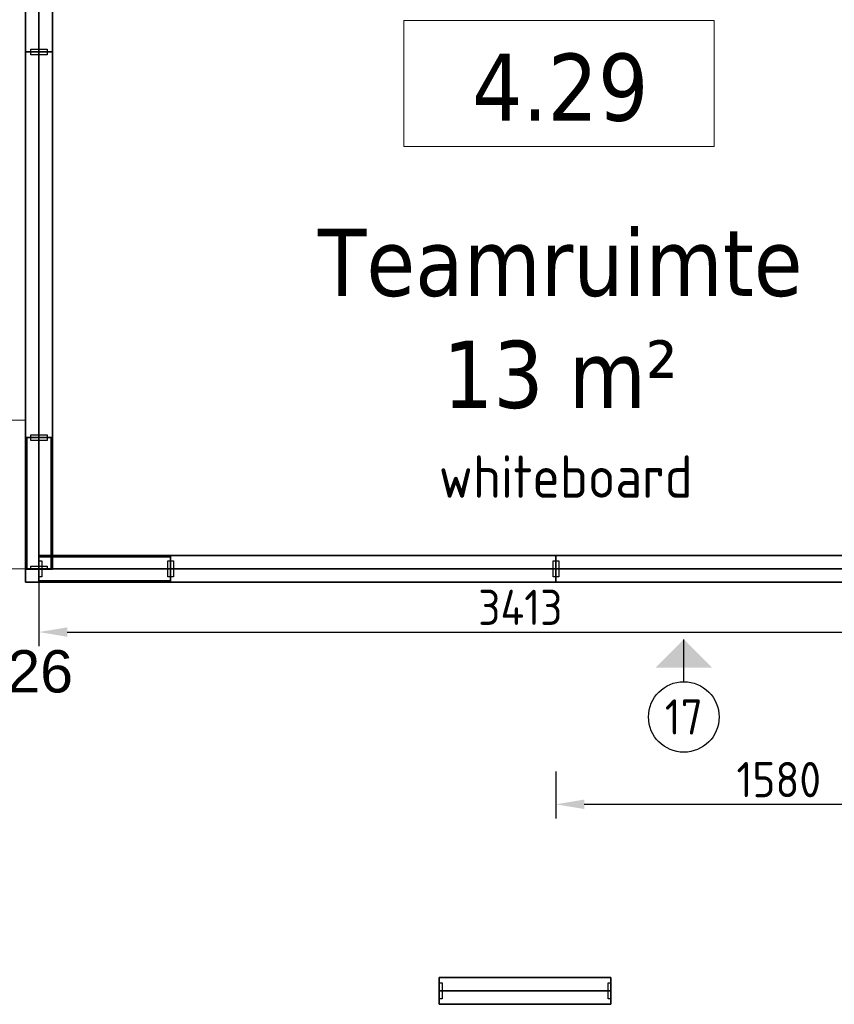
# Model space of a CAD drawing. Extents: x 2744 to 57639, y 3641 to 38820.
# Tile 41 of 179: x 22782 to 25670, y 23285 to 26775. Entities that reach past the tile are written whole.
import ezdxf
from ezdxf.enums import TextEntityAlignment as Align

# ---------------------------------------------------------------- set-up
doc = ezdxf.new("R2010")
doc.units = 0
doc.header["$LTSCALE"] = 50
doc.header["$PDSIZE"] = -5
doc.linetypes.add('HIDDEN2', pattern=[4.7625, 3.175, -1.5875])
doc.linetypes.add('stramien', pattern=[22.225, 12.7, -3.175, 3.175, -3.175])
doc.layers.get('0').update_dxf_attribs({"linetype": 'CONTINUOUS'})
doc.layers.get('DEFPOINTS').update_dxf_attribs({"linetype": 'CONTINUOUS'})
for name, color, linetype, lineweight in [('A-AREA-IDEN', 8, 'CONTINUOUS', 18), ('A-FLOR-OTLN', 8, 'CONTINUOUS', 18), ('S-GRID', 8, 'CONTINUOUS', 18)]:
    doc.layers.add(name, color=color, linetype=linetype, lineweight=lineweight)
for name, color, linetype in [('AS-A38--_F----5', 2, 'CONTINUOUS'), ('AS-A38--_F---4-', 9, 'CONTINUOUS'), ('AS-A38-L_F----5', 7, 'CONTINUOUS'), ('AS-I38-M_F----5_Hoekaansluitingen', 7, 'CONTINUOUS'), ('AS-I38-M_F----5_Wandmodulen', 7, 'CONTINUOUS'), ('AS-L38--', 7, 'CONTINUOUS'), ('AS-L38--_F----5', 7, 'CONTINUOUS'), ('AS-L38--_F---4-', 7, 'CONTINUOUS'), ('AS-L38--_F-23--', 3, 'CONTINUOUS'), ('AS-L38--_F1-----', 2, 'CONTINUOUS'), ('AS-L38--_F123--', 7, 'CONTINUOUS'), ('AS-L38GL_F---4-', 2, 'CONTINUOUS'), ('AS-L38GL_F123--', 3, 'CONTINUOUS'), ('AS-M38--_F123--_Wandlengte', 1, 'CONTINUOUS'), ('AS-T38--_F----5', 7, 'CONTINUOUS'), ('AS-T38--_F-23--', 7, 'CONTINUOUS'), ('IWTEKST', 2, 'CONTINUOUS')]:
    doc.layers.add(name, color=color, linetype=linetype)
doc.layers.add('AS-I38-1_F----5', color=2, linetype='CONTINUOUS', plot=False)
doc.layers.add('IWHULPLIJN', color=40, linetype='CONTINUOUS', plot=False)
doc.styles.get("Standard").update_dxf_attribs({"font": 'isocp.shx'})
doc.styles.add('Tahoma_1', font='TAHOMA.TTF', dxfattribs={"height": 238.040123})
doc.dimstyles.new('CWall_F2_Wandlengte', dxfattribs={"dimscale": 50, "dimtxt": 2.5, "dimasz": 2, "dimexe": 1, "dimexo": 1, "dimgap": 0.5, "dimtad": 1, "dimdec": 0, "dimdsep": 46, "dimtxsty": 'Standard', "dimcen": 2.5, "dimclrt": 2, "dimadec": 0, "dimazin": 0, "dimtfac": 1, "dimtdec": 0, "dimtix": 1, "dimtmove": 2, "dimatfit": 0, "dimfxl": 0, "dimtolj": 1, "dimtzin": 0, "dimarcsym": 0})
pattern_1 = [(60, (160, 2090), (-43300, 25000), [300, -50000]), (60, (230, 2164), (-43300, 25000), [100, -50000]), (60, (187, 2190), (-43300, 25000), [100, -50000]), (150, (320, 2170), (-25000, -43300), [200, -50000])]
pattern_2 = [(0, (233.25, 1360), (29.766, 59.531), [0, -59.531])]
pattern_3 = [(60, (160, 1230), (-43300, 25000), [300, -50000]), (60, (230, 1304), (-43300, 25000), [100, -50000]), (60, (187, 1330), (-43300, 25000), [100, -50000]), (150, (320, 1310), (-25000, -43300), [200, -50000])]
pattern_4 = [(60, (160, 370), (-43300, 25000), [300, -50000]), (60, (230, 444), (-43300, 25000), [100, -50000]), (60, (187, 470), (-43300, 25000), [100, -50000]), (150, (320, 450), (-25000, -43300), [200, -50000])]
pattern_5 = [(0, (683.5, 1360), (31.75, 31.75), [15.875, -47.625]), (90, (691.438, 1352.062), (-31.75, 31.75), [15.875, -47.625])]

# ---------------------------------------------------------------- blocks, each defined once
blk = doc.blocks.new('00_KU ruimtetag groot - 00_KU ruimtetag groot-3653893-Plotview 4e Verdieping - schaal 1 op 100')
at = {"layer": 'A-AREA-IDEN'}
for p, q in [((5.5, 2.164), (-5.5, 2.164)), ((-5.5, 2.164), (-5.5, -2.302)), ((5.5, -2.302), (5.5, 2.164)), ((-5.5, -2.302), (5.5, -2.302))]:
    blk.add_line(p, q, dxfattribs=at)
blk = doc.blocks.new('Onderlegger 4e verdieping')
at = {"layer": 'A-FLOR-OTLN'}
blk.add_line((21226.6, 25355.2), (22802.3, 25355.2), dxfattribs=at)
at = {"layer": 'S-GRID', "linetype": 'stramien'}
blk.add_line((2743.8, 24828.2), (56270.4, 24828.2), dxfattribs=at)
at = {"layer": 'A-AREA-IDEN', "xscale": 99.99999999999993, "yscale": 99.99999999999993, "zscale": 99.99999999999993}
blk.add_blockref('00_KU ruimtetag groot - 00_KU ruimtetag groot-3653893-Plotview 4e Verdieping - schaal 1 op 100', (24694.2, 26555.5), dxfattribs=at)
at = {"layer": 'A-AREA-IDEN', "char_height": 238.04, "attachment_point": 2, "line_spacing_factor": 1.000232, "style": 'Tahoma_1'}
for s, insert, width in [('4.29', (24698.8, 26654.8), 768), ('Teamruimte\\P13 m²', (24698.8, 26033.7), 2094)]:
    blk.add_mtext(s, dxfattribs=dict(at, insert=insert, width=width))
blk = doc.blocks.new('QHK-13--_CTA01')
at = {"layer": 'AS-L38--_F----5', "linetype": 'HIDDEN2'}
blk.add_line((0, 0), (0, 0, 2700), dxfattribs=at)
at = {"layer": 'AS-L38--_F---4-'}
blk.add_line((-47.5, 47.5), (-47.5, 47.5, 2700), dxfattribs=at)
for points, invisible_edges in [([(0, 47.5, 2700), (0, -47.5, 2700), (47.5, -47.5, 2700), (-47.5, 47.5, 2700)], 4), ([(47.5, -47.5, 2700), (-47.5, 47.5, 2700), (-47.5, 0, 2700), (47.5, 0, 2700)], 1), ([(47.5, 0), (47.5, 0, 60), (47.5, -47.5, 60), (47.5, -47.5)], 1), ([(47.5, 0, 2660), (47.5, 0, 2700), (47.5, -47.5, 2700), (47.5, -47.5, 2660)], 1), ([(47.5, -47.5), (47.5, -47.5, 60), (0, -47.5, 60), (0, -47.5)], 4), ([(47.5, -47.5, 2660), (47.5, -47.5, 2700), (0, -47.5, 2700), (0, -47.5, 2660)], 4)]:
    blk.add_3dface(points, dxfattribs=dict(at, invisible_edges=invisible_edges))
for points in [[(47.5, 0, 60), (47.5, 0, 2660), (47.5, -47.5, 2660), (47.5, -47.5, 60)], [(47.5, -47.5, 60), (47.5, -47.5, 2660), (0, -47.5, 2660), (0, -47.5, 60)]]:
    blk.add_3dface(points, dxfattribs=at)
at = {"layer": 'AS-L38--_F123--'}
blk.add_lwpolyline([(0, -47.5), (47.5, -47.5), (47.5, 0)], dxfattribs=at)
at = {"layer": 'DEFPOINTS'}
blk.add_point((0, 0, 2700), dxfattribs=at)
at = {"layer": 'AS-I38-M_F----5_Hoekaansluitingen', "extrusion": (1, -6.12303e-17, 0)}
blk.add_text('D126', height=125, rotation=90, dxfattribs=at).set_placement((0, 2750), align=Align.MIDDLE_LEFT)
at = {"layer": 'AS-I38-M_F----5_Hoekaansluitingen', "extrusion": (0, -1, 0)}
blk.add_text('D126', height=125, rotation=90, dxfattribs=at).set_placement((0, 2750), align=Align.MIDDLE_LEFT)
blk = doc.blocks.new('WandNr2-_CTA01')
at = {"layer": 'AS-T38--_F-23--', "color": 0, "linetype": 'ByBlock'}
blk.add_line((0, -5), (0, -2), dxfattribs=at)
blk.add_circle((0, -7.5), 2.5, dxfattribs=at)
blk.add_solid([(0, -2), (2, -4), (-2, -4)], dxfattribs=at)
blk.add_attdef('WANDNR', text='', height=2.5, dxfattribs=at).set_placement((0, -7.5), align=Align.MIDDLE)
blk = doc.blocks.new('WandNr5o_CTA01')
at = {"layer": 'AS-T38--_F----5', "color": 0, "linetype": 'ByBlock'}
blk.add_circle((0, -18), 2.5, dxfattribs=at)
blk.add_attdef('WANDNR', text='', height=2.5, dxfattribs=at).set_placement((0, -18), align=Align.MIDDLE)
blk = doc.blocks.new('BvnAans-_CTA01')
at = {"layer": 'AS-L38--_F----5', "color": 0, "invisible_edges": 10}
blk.add_3dface([(0, 0), (1, 0), (1, 0, 1), (0, 0, 1)], dxfattribs=at)
at = {"layer": 'AS-L38--_F---4-', "invisible_edges": 10}
for points in [[(0, 0.5), (1, 0.5), (1, 0.5, 1), (0, 0.5, 1)], [(0, -0.5), (1, -0.5), (1, -0.5, 1), (0, -0.5, 1)]]:
    blk.add_3dface(points, dxfattribs=at)
at = {"layer": 'AS-L38--_F---4-'}
blk.add_3dface([(0, -0.5, 1), (0, 0.5, 1), (1, 0.5, 1), (1, -0.5, 1)], dxfattribs=at)
blk = doc.blocks.new('OndrAans_CTA01')
at = {"layer": 'AS-L38--_F----5', "color": 0, "invisible_edges": 10}
blk.add_3dface([(0, 0), (1, 0), (1, 0, 1), (0, 0, 1)], dxfattribs=at)
at = {"layer": 'AS-L38--_F---4-', "invisible_edges": 10}
for points in [[(0, 0.5), (1, 0.5), (1, 0.5, 1), (0, 0.5, 1)], [(0, -0.5), (1, -0.5), (1, -0.5, 1), (0, -0.5, 1)]]:
    blk.add_3dface(points, dxfattribs=at)
at = {"layer": 'AS-L38--_F123--', "color": 0}
blk.add_3dface([(0, -0.5), (1, -0.5), (1, 0.5), (0, 0.5)], dxfattribs=at)
blk = doc.blocks.new('Q0WDSTL-_CTA01')
at = {"layer": 'AS-L38--_F-23--'}
for p, q in [((0, 0.3), (0, 0.5)), ((0, -0.3), (0, -0.5))]:
    blk.add_line(p, q, dxfattribs=at)
at = {"layer": 'AS-L38--_F-23--', "color": 1}
blk.add_lwpolyline([(0, 0.3), (1, 0.3), (1, -0.3), (0, -0.3)], dxfattribs=at)
at = {"layer": 'AS-L38--_F1-----'}
blk.add_lwpolyline([(0, 0.5), (0, -0.5)], dxfattribs=at)
blk = doc.blocks.new('D1------_CTA01')
at = {"layer": 'AS-L38--_F----5', "color": 0}
blk.add_3dface([(0, 0), (1, 0), (1, 0, 1), (0, 0, 1)], dxfattribs=at)
at = {"layer": 'AS-L38--_F---4-'}
for points in [[(0, 0.5), (1, 0.5), (1, 0.5, 1), (0, 0.5, 1)], [(0, -0.5), (1, -0.5), (1, -0.5, 1), (0, -0.5, 1)]]:
    blk.add_3dface(points, dxfattribs=at)
blk = doc.blocks.new('QWND18--_CTA01')
at = {"layer": 'AS-A38--_F----5', "extrusion": (0, -1, 0)}
h = blk.add_hatch(dxfattribs=at)
h.set_pattern_fill('BRASS', color=256, scale=50, style=0)
h.set_pattern_definition([(0, (1024.88, 1150), (0, 317.5), []), (0, (1024.88, 1308.75), (0, 317.5), [158.75, -79.375])])
h.paths.add_polyline_path([(0, 940), (1366.5, 940), (1366.5, 1780)])
h = blk.add_hatch(dxfattribs=at)
h.set_pattern_fill('CROSS', color=256, scale=5, style=0)
h.set_pattern_definition([(0, (341.625, 1570), (31.75, 31.75), [15.875, -47.625]), (90, (349.562, 1562.062), (-31.75, 31.75), [15.875, -47.625])])
h.paths.add_polyline_path([(0, 940), (1366.5, 1780), (0, 1780)])
at = {"layer": 'AS-A38--_F---4-', "extrusion": (0, -1, 0)}
h = blk.add_hatch(dxfattribs=at)
h.set_pattern_fill('BRASS', color=256, scale=50, style=0)
h.set_pattern_definition([(0, (683.25, 1360), (0, 317.5), []), (0, (683.25, 1518.75), (0, 317.5), [158.75, -79.375])])
h.paths.add_polyline_path([(0, 940), (1366.5, 940), (1366.5, 1780), (0, 1780)])
h = blk.add_hatch(dxfattribs=at)
h.set_pattern_fill('CROSS', color=256, scale=5, style=0)
h.set_pattern_definition([(0, (683.25, 1360), (31.75, 31.75), [15.875, -47.625]), (90, (691.188, 1352.062), (-31.75, 31.75), [15.875, -47.625])])
h.paths.add_polyline_path([(0, 940), (1366.5, 940), (1366.5, 1780), (0, 1780)])
at = {"layer": 'AS-A38-L_F----5', "extrusion": (0, -1, 0)}
blk.add_line((0, 0, 940), (1366.5, 0, 1780), dxfattribs=at)
at = {"layer": 'DEFPOINTS'}
blk.add_point((0, 0, 2700), dxfattribs=at)
at = {"layer": 'AS-L38--', "yscale": 95}
for name, p, xscale, zscale in [('BvnAans-_CTA01', (0, 0, 2660), 1366.5, 40), ('OndrAans_CTA01', (0, 0), 1366.5, 60), ('Q0WDSTL-_CTA01', (0, 0), 10, 10), ('D1------_CTA01', (0, 0, 1780), 1366.5, 880), ('D1------_CTA01', (0, 0, 940), 1366.5, 840), ('D1------_CTA01', (0, 0, 60), 1366.5, 880)]:
    blk.add_blockref(name, p, dxfattribs=dict(at, xscale=xscale, zscale=zscale))
at = {"layer": 'AS-L38--', "xscale": 10, "yscale": 95, "zscale": 10, "rotation": 180}
blk.add_blockref('Q0WDSTL-_CTA01', (1366.5, 0), dxfattribs=at)
at = {"layer": 'AS-I38-1_F----5', "extrusion": (0, -1, 0)}
blk.add_text('2', height=90, dxfattribs=at).set_placement((40, 130))
at = {"layer": 'AS-I38-M_F----5_Wandmodulen', "extrusion": (0, -1, 0)}
blk.add_text('AH-Z2', height=125, rotation=90, dxfattribs=at).set_placement((683.2, 2750), align=Align.MIDDLE_LEFT)
blk = doc.blocks.new('QPGLAS--_CTA01')
at = {"layer": 'AS-L38--_F----5', "color": 0}
blk.add_3dface([(0, 0), (1, 0), (1, 0, 1), (0, 0, 1)], dxfattribs=at)
at = {"layer": 'AS-L38GL_F123--'}
blk.add_line((0, 0), (1, 0), dxfattribs=at)
at = {"layer": 'AS-L38GL_F---4-'}
mesh = blk.add_polymesh((6, 3), dxfattribs=at)
for k, corner in enumerate([(1, -0.45, 1), (1, -0.45), (1, -0.45), (0, -0.45, 1), (0, -0.45), (0, -0.45), (0, 0.45, 1), (0, 0.45), (0, -0.45), (1, 0.45, 1), (1, 0.45), (1, -0.45), (1, 0.45, 1), (1, 0.45, 1), (1, -0.45, 1), (0, 0.45, 1), (0, 0.45, 1), (0, -0.45, 1)]):
    mesh.set_mesh_vertex(divmod(k, 3), corner)
blk = doc.blocks.new('O4------_CTA01')
blk.add_blockref('QPGLAS--_CTA01', (0, 0))
blk = doc.blocks.new('QWND38--_CTA01')
at = {"layer": 'AS-A38--_F----5', "extrusion": (0, -1, 0)}
h = blk.add_hatch(dxfattribs=at)
h.set_pattern_fill('GLAS2', color=256, scale=50, angle=60, style=0, pattern_type=2)
h.set_pattern_definition(pattern_1)
h.paths.add_polyline_path([(0, 1780), (466.5, 1780), (466.5, 2660), (0, 2660)])
h = blk.add_hatch(dxfattribs=at)
h.set_pattern_fill('GLAS2', color=256, scale=50, angle=60, style=0, pattern_type=2)
h.set_pattern_definition(pattern_3)
h.paths.add_polyline_path([(0, 940), (466.5, 940), (466.5, 1780), (0, 1780)])
h = blk.add_hatch(dxfattribs=at)
h.set_pattern_fill('GLAS2', color=256, scale=50, angle=60, style=0, pattern_type=2)
h.set_pattern_definition(pattern_4)
h.paths.add_polyline_path([(0, 60), (466.5, 60), (466.5, 940), (0, 940)])
h = blk.add_hatch(dxfattribs=at)
h.set_pattern_fill('DOTS', color=256, scale=37.5, style=0)
h.set_pattern_definition(pattern_2)
h.paths.add_polyline_path([(10, 950), (456.5, 950), (456.5, 1770), (10, 1770)])
at = {"layer": 'AS-A38--_F---4-', "extrusion": (0, -1, 0)}
h = blk.add_hatch(dxfattribs=at)
h.set_pattern_fill('GLAS2', color=256, scale=50, angle=60, style=0, pattern_type=2)
h.set_pattern_definition(pattern_1)
h.paths.add_polyline_path([(0, 1780), (466.5, 1780), (466.5, 2660), (0, 2660)])
h = blk.add_hatch(dxfattribs=at)
h.set_pattern_fill('GLAS2', color=256, scale=50, angle=60, style=0, pattern_type=2)
h.set_pattern_definition(pattern_3)
h.paths.add_polyline_path([(0, 940), (466.5, 940), (466.5, 1780), (0, 1780)])
h = blk.add_hatch(dxfattribs=at)
h.set_pattern_fill('GLAS2', color=256, scale=50, angle=60, style=0, pattern_type=2)
h.set_pattern_definition(pattern_4)
h.paths.add_polyline_path([(0, 60), (466.5, 60), (466.5, 940), (0, 940)])
h = blk.add_hatch(dxfattribs=at)
h.set_pattern_fill('DOTS', color=256, scale=37.5, style=0)
h.set_pattern_definition(pattern_2)
h.paths.add_polyline_path([(10, 950), (456.5, 950), (456.5, 1770), (10, 1770)])
h = blk.add_hatch(dxfattribs=at)
h.set_pattern_fill('GLAS2', color=256, scale=50, angle=60, style=0, pattern_type=2)
h.set_pattern_definition(pattern_1)
h.paths.add_polyline_path([(0, 1780), (466.5, 1780), (466.5, 2660), (0, 2660)])
h = blk.add_hatch(dxfattribs=at)
h.set_pattern_fill('GLAS2', color=256, scale=50, angle=60, style=0, pattern_type=2)
h.set_pattern_definition(pattern_3)
h.paths.add_polyline_path([(0, 940), (466.5, 940), (466.5, 1780), (0, 1780)])
h = blk.add_hatch(dxfattribs=at)
h.set_pattern_fill('GLAS2', color=256, scale=50, angle=60, style=0, pattern_type=2)
h.set_pattern_definition(pattern_4)
h.paths.add_polyline_path([(0, 60), (466.5, 60), (466.5, 940), (0, 940)])
h = blk.add_hatch(dxfattribs=at)
h.set_pattern_fill('DOTS', color=256, scale=37.5, style=0)
h.set_pattern_definition(pattern_2)
h.paths.add_polyline_path([(10, 950), (456.5, 950), (456.5, 1770), (10, 1770)])
at = {"layer": 'DEFPOINTS'}
blk.add_point((0, 0, 2700), dxfattribs=at)
at = {"layer": 'AS-L38--', "yscale": 95}
for name, p, xscale, zscale in [('BvnAans-_CTA01', (0, 0, 2660), 466.5, 40), ('OndrAans_CTA01', (0, 0), 466.5, 60), ('Q0WDSTL-_CTA01', (0, 0), 10, 10), ('O4------_CTA01', (0, 0, 1780), 466.5, 880), ('O4------_CTA01', (0, 0, 940), 466.5, 840), ('O4------_CTA01', (0, 0, 60), 466.5, 880)]:
    blk.add_blockref(name, p, dxfattribs=dict(at, xscale=xscale, zscale=zscale))
at = {"layer": 'AS-L38--', "xscale": 10, "yscale": 95, "zscale": 10, "rotation": 180}
blk.add_blockref('Q0WDSTL-_CTA01', (466.5, 0), dxfattribs=at)
at = {"layer": 'AS-I38-1_F----5', "extrusion": (0, -1, 0)}
blk.add_text('1', height=90, dxfattribs=at).set_placement((40, 130))
at = {"layer": 'AS-I38-M_F----5_Wandmodulen', "extrusion": (0, -1, 0)}
blk.add_text('GH', height=125, rotation=90, dxfattribs=at).set_placement((233.2, 2750), align=Align.MIDDLE_LEFT)
blk = doc.blocks.new('*D320')
at = {"layer": 'AS-M38--_F123--_Wandlengte', "color": 0, "lineweight": -2}
for p, q in [((26263.6, 24730.7), (26263.6, 23943.6)), ((24683.6, 24110.4), (24683.6, 23943.6)), ((24783.6, 23993.6), (26163.6, 23993.6))]:
    blk.add_line(p, q, dxfattribs=at)
at = {"layer": 'AS-M38--_F123--_Wandlengte', "color": 0}
for points in [[(24783.6, 24010.3), (24783.6, 23976.9), (24683.6, 23993.6)], [(26163.6, 24010.3), (26163.6, 23976.9), (26263.6, 23993.6)]]:
    blk.add_solid(points, dxfattribs=at)
at = {"layer": 'DEFPOINTS', "color": 0}
for p in [(26263.6, 24780.7), (24683.6, 24160.4, 1062.3), (26263.6, 23993.6)]:
    blk.add_point(p, dxfattribs=at)
at = {"layer": 'AS-M38--_F123--_Wandlengte', "color": 2, "insert": (25473.6, 24081.1), "char_height": 125, "attachment_point": 5}
blk.add_mtext('\\A1;1580', dxfattribs=at)
blk = doc.blocks.new('QSRT2---_CTA01')
at = {"layer": 'AS-L38--_F----5', "invisible_edges": 4}
for points in [[(0, 0), (0, 0, 60), (0, 0, 60), (0, 0)], [(0, 0, 2660), (0, 0, 2700), (0, 0, 2700), (0, 0, 2660)]]:
    blk.add_3dface(points, dxfattribs=at)
at = {"layer": 'AS-L38--_F----5'}
blk.add_3dface([(0, 0, 60), (0, 0, 2660), (0, 0, 2660), (0, 0, 60)], dxfattribs=at)
at = {"layer": 'DEFPOINTS'}
blk.add_point((0, 0, 2700), dxfattribs=at)
blk = doc.blocks.new('QWND12--_CTA01')
at = {"layer": 'DEFPOINTS'}
blk.add_point((0, 0, 2700), dxfattribs=at)
at = {"layer": 'AS-L38--', "yscale": 95}
for name, p, xscale, zscale in [('BvnAans-_CTA01', (0, 0, 2660), 608.8738220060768, 40), ('OndrAans_CTA01', (0, 0), 608.8738220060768, 60), ('Q0WDSTL-_CTA01', (0, 0), 10, 10), ('D1------_CTA01', (0, 0, 60), 608.8738220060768, 2600)]:
    blk.add_blockref(name, p, dxfattribs=dict(at, xscale=xscale, zscale=zscale))
at = {"layer": 'AS-L38--', "xscale": 10, "yscale": 95, "zscale": 10, "rotation": 180}
blk.add_blockref('Q0WDSTL-_CTA01', (608.9, 0), dxfattribs=at)
at = {"layer": 'AS-I38-1_F----5', "extrusion": (0, -1, 0)}
blk.add_text('1', height=90, dxfattribs=at).set_placement((40, 130))
at = {"layer": 'AS-I38-M_F----5_Wandmodulen', "extrusion": (0, -1, 0)}
blk.add_text('AA', height=125, rotation=90, dxfattribs=at).set_placement((304.4, 2750), align=Align.MIDDLE_LEFT)
blk = doc.blocks.new('QEND3---_CTA01')
at = {"layer": 'AS-L38--_F----5', "invisible_edges": 1}
for points in [[(0, 0), (0, 0, 60), (0, 0, 60), (0, 0)], [(0, 0, 2660), (0, 0, 2700), (0, 0, 2700), (0, 0, 2660)]]:
    blk.add_3dface(points, dxfattribs=at)
at = {"layer": 'AS-L38--_F----5'}
blk.add_3dface([(0, 0, 60), (0, 0, 2660), (0, 0, 2660), (0, 0, 60)], dxfattribs=at)
at = {"layer": 'DEFPOINTS'}
blk.add_point((0, 0, 2700), dxfattribs=at)
blk = doc.blocks.new('QWND16--_CTA01')
at = {"layer": 'AS-A38--_F----5', "extrusion": (0, -1, 0)}
h = blk.add_hatch(dxfattribs=at)
h.set_pattern_fill('ANSI31', color=256, scale=50, angle=135, style=0)
h.set_pattern_definition([(180, (1158.75, 1150), (-1e-14, -158.75), [])])
h.paths.add_polyline_path([(0, 940), (1545, 940), (1545, 1780)])
h = blk.add_hatch(dxfattribs=at)
h.set_pattern_fill('CROSS', color=256, scale=5, style=0)
h.set_pattern_definition([(0, (386.25, 1570), (31.75, 31.75), [15.875, -47.625]), (90, (394.188, 1562.062), (-31.75, 31.75), [15.875, -47.625])])
h.paths.add_polyline_path([(0, 940), (1545, 1780), (0, 1780)])
at = {"layer": 'AS-A38--_F---4-', "extrusion": (0, -1, 0)}
h = blk.add_hatch(dxfattribs=at)
h.set_pattern_fill('ANSI31', color=256, scale=50, angle=135, style=0)
h.set_pattern_definition([(180, (772.5, 1360), (-1e-14, -158.75), [])])
h.paths.add_polyline_path([(0, 940), (1545, 940), (1545, 1780), (0, 1780)])
h = blk.add_hatch(dxfattribs=at)
h.set_pattern_fill('CROSS', color=256, scale=5, style=0)
h.set_pattern_definition([(0, (772.5, 1360), (31.75, 31.75), [15.875, -47.625]), (90, (780.438, 1352.062), (-31.75, 31.75), [15.875, -47.625])])
h.paths.add_polyline_path([(0, 940), (1545, 940), (1545, 1780), (0, 1780)])
at = {"layer": 'AS-A38-L_F----5', "extrusion": (0, -1, 0)}
blk.add_line((0, 0, 940), (1545, 0, 1780), dxfattribs=at)
at = {"layer": 'DEFPOINTS'}
blk.add_point((0, 0, 2700), dxfattribs=at)
at = {"layer": 'AS-L38--', "yscale": 95}
for name, p, xscale, zscale in [('BvnAans-_CTA01', (0, 0, 2660), 1545, 40), ('OndrAans_CTA01', (0, 0), 1545, 60), ('Q0WDSTL-_CTA01', (0, 0), 10, 10), ('D1------_CTA01', (0, 0, 1780), 1545, 880), ('D1------_CTA01', (0, 0, 940), 1545, 840), ('D1------_CTA01', (0, 0, 60), 1545, 880)]:
    blk.add_blockref(name, p, dxfattribs=dict(at, xscale=xscale, zscale=zscale))
at = {"layer": 'AS-L38--', "xscale": 10, "yscale": 95, "zscale": 10, "rotation": 180}
blk.add_blockref('Q0WDSTL-_CTA01', (1545, 0), dxfattribs=at)
at = {"layer": 'AS-I38-1_F----5', "extrusion": (0, -1, 0)}
blk.add_text('98', height=90, dxfattribs=at).set_placement((40, 130))
at = {"layer": 'AS-I38-M_F----5_Wandmodulen', "extrusion": (0, -1, 0)}
blk.add_text('AH-Z2', height=125, rotation=90, dxfattribs=at).set_placement((772.5, 2750), align=Align.MIDDLE_LEFT)
blk = doc.blocks.new('*D345')
at = {"layer": 'AS-M38--_F123--_Wandlengte', "color": 0, "lineweight": -2}
for p, q in [((22850.6, 24778.2), (22850.6, 24554.2)), ((26263.6, 24778.2), (26263.6, 24554.2)), ((22950.6, 24604.2), (26163.6, 24604.2))]:
    blk.add_line(p, q, dxfattribs=at)
at = {"layer": 'AS-M38--_F123--_Wandlengte', "color": 0}
for points in [[(22950.6, 24620.9), (22950.6, 24587.5), (22850.6, 24604.2)], [(26163.6, 24620.9), (26163.6, 24587.5), (26263.6, 24604.2)]]:
    blk.add_solid(points, dxfattribs=at)
at = {"layer": 'DEFPOINTS', "color": 0}
for p in [(22850.6, 24828.2), (26263.6, 24828.2), (26263.6, 24604.2)]:
    blk.add_point(p, dxfattribs=at)
at = {"layer": 'AS-M38--_F123--_Wandlengte', "color": 2, "insert": (24557.1, 24691.7), "char_height": 125, "attachment_point": 5}
blk.add_mtext('\\A1;3413', dxfattribs=at)
blk = doc.blocks.new('QWND49--_CTA01')
at = {"layer": 'AS-A38--_F----5', "extrusion": (0, -1, 0)}
h = blk.add_hatch(dxfattribs=at)
h.set_pattern_fill('CROSS', color=256, scale=5, style=0)
h.set_pattern_definition(pattern_5)
h.paths.add_polyline_path([(0, 940), (1367, 940), (1367, 1780), (0, 1780)])
at = {"layer": 'AS-A38--_F---4-', "extrusion": (0, -1, 0)}
h = blk.add_hatch(dxfattribs=at)
h.set_pattern_fill('CROSS', color=256, scale=5, style=0)
h.set_pattern_definition(pattern_5)
h.paths.add_polyline_path([(0, 940), (1367, 940), (1367, 1780), (0, 1780)])
h = blk.add_hatch(dxfattribs=at)
h.set_pattern_fill('CROSS', color=256, scale=5, style=0)
h.set_pattern_definition(pattern_5)
h.paths.add_polyline_path([(0, 940), (1367, 940), (1367, 1780), (0, 1780)])
at = {"layer": 'DEFPOINTS'}
blk.add_point((0, 0, 2700), dxfattribs=at)
at = {"layer": 'AS-L38--', "yscale": 95}
for name, p, xscale, zscale in [('BvnAans-_CTA01', (0, 0, 2660), 1367, 40), ('OndrAans_CTA01', (0, 0), 1367, 60), ('Q0WDSTL-_CTA01', (0, 0), 10, 10), ('D1------_CTA01', (0, 0, 1780), 1367, 880), ('D1------_CTA01', (0, 0, 940), 1367, 840), ('D1------_CTA01', (0, 0, 60), 1367, 880)]:
    blk.add_blockref(name, p, dxfattribs=dict(at, xscale=xscale, zscale=zscale))
at = {"layer": 'AS-L38--', "xscale": 10, "yscale": 95, "zscale": 10, "rotation": 180}
blk.add_blockref('Q0WDSTL-_CTA01', (1367, 0), dxfattribs=at)
at = {"layer": 'AS-I38-1_F----5', "extrusion": (0, -1, 0)}
blk.add_text('2', height=90, dxfattribs=at).set_placement((40, 130))
at = {"layer": 'AS-I38-M_F----5_Wandmodulen', "extrusion": (0, -1, 0)}
blk.add_text('AH-Z1', height=125, rotation=90, dxfattribs=at).set_placement((683.5, 2750), align=Align.MIDDLE_LEFT)
blk = doc.blocks.new('QWND68--_CTA01')
at = {"layer": 'AS-A38--_F----5', "extrusion": (0, -1, 0)}
h = blk.add_hatch(dxfattribs=at)
h.set_pattern_fill('CROSS', color=256, scale=5, style=0)
h.set_pattern_definition(pattern_5)
h.paths.add_polyline_path([(0, 940), (1367, 940), (1367, 1780), (0, 1780)])
at = {"layer": 'AS-A38--_F---4-', "extrusion": (0, -1, 0)}
h = blk.add_hatch(dxfattribs=at)
h.set_pattern_fill('CROSS', color=256, scale=5, style=0)
h.set_pattern_definition(pattern_5)
h.paths.add_polyline_path([(0, 940), (1367, 940), (1367, 1780), (0, 1780)])
h = blk.add_hatch(dxfattribs=at)
h.set_pattern_fill('CROSS', color=256, scale=5, style=0)
h.set_pattern_definition(pattern_5)
h.paths.add_polyline_path([(0, 940), (1367, 940), (1367, 1780), (0, 1780)])
at = {"layer": 'DEFPOINTS'}
blk.add_point((0, 0, 2700), dxfattribs=at)
at = {"layer": 'AS-L38--', "yscale": 95}
for name, p, xscale, zscale in [('BvnAans-_CTA01', (0, 0, 2660), 1367, 40), ('OndrAans_CTA01', (0, 0), 1367, 60), ('Q0WDSTL-_CTA01', (0, 0), 10, 10), ('D1------_CTA01', (0, 0, 1780), 1367, 880), ('D1------_CTA01', (0, 0, 940), 1367, 840), ('D1------_CTA01', (0, 0, 60), 1367, 880)]:
    blk.add_blockref(name, p, dxfattribs=dict(at, xscale=xscale, zscale=zscale))
at = {"layer": 'AS-L38--', "xscale": 10, "yscale": 95, "zscale": 10, "rotation": 180}
blk.add_blockref('Q0WDSTL-_CTA01', (1367, 0), dxfattribs=at)
at = {"layer": 'AS-I38-1_F----5', "extrusion": (0, -1, 0)}
blk.add_text('3', height=90, dxfattribs=at).set_placement((40, 130))
at = {"layer": 'AS-I38-M_F----5_Wandmodulen', "extrusion": (0, -1, 0)}
blk.add_text('AH-Z1', height=125, rotation=90, dxfattribs=at).set_placement((683.5, 2750), align=Align.MIDDLE_LEFT)
blk = doc.blocks.new('QWND70--_CTA01')
at = {"layer": 'AS-A38--_F----5', "extrusion": (0, -1, 0)}
h = blk.add_hatch(dxfattribs=at)
h.set_pattern_fill('GLAS2', color=256, scale=50, angle=60, style=0, pattern_type=2)
h.set_pattern_definition(pattern_1)
h.paths.add_polyline_path([(0, 1780), (466.5, 1780), (466.5, 2660), (0, 2660)])
h = blk.add_hatch(dxfattribs=at)
h.set_pattern_fill('GLAS2', color=256, scale=50, angle=60, style=0, pattern_type=2)
h.set_pattern_definition(pattern_3)
h.paths.add_polyline_path([(0, 940), (466.5, 940), (466.5, 1780), (0, 1780)])
h = blk.add_hatch(dxfattribs=at)
h.set_pattern_fill('GLAS2', color=256, scale=50, angle=60, style=0, pattern_type=2)
h.set_pattern_definition(pattern_4)
h.paths.add_polyline_path([(0, 60), (466.5, 60), (466.5, 940), (0, 940)])
h = blk.add_hatch(dxfattribs=at)
h.set_pattern_fill('DOTS', color=256, scale=37.5, style=0)
h.set_pattern_definition(pattern_2)
h.paths.add_polyline_path([(10, 950), (456.5, 950), (456.5, 1770), (10, 1770)])
at = {"layer": 'AS-A38--_F---4-', "extrusion": (0, -1, 0)}
h = blk.add_hatch(dxfattribs=at)
h.set_pattern_fill('GLAS2', color=256, scale=50, angle=60, style=0, pattern_type=2)
h.set_pattern_definition(pattern_1)
h.paths.add_polyline_path([(0, 1780), (466.5, 1780), (466.5, 2660), (0, 2660)])
h = blk.add_hatch(dxfattribs=at)
h.set_pattern_fill('GLAS2', color=256, scale=50, angle=60, style=0, pattern_type=2)
h.set_pattern_definition(pattern_3)
h.paths.add_polyline_path([(0, 940), (466.5, 940), (466.5, 1780), (0, 1780)])
h = blk.add_hatch(dxfattribs=at)
h.set_pattern_fill('GLAS2', color=256, scale=50, angle=60, style=0, pattern_type=2)
h.set_pattern_definition(pattern_4)
h.paths.add_polyline_path([(0, 60), (466.5, 60), (466.5, 940), (0, 940)])
h = blk.add_hatch(dxfattribs=at)
h.set_pattern_fill('DOTS', color=256, scale=37.5, style=0)
h.set_pattern_definition(pattern_2)
h.paths.add_polyline_path([(10, 950), (456.5, 950), (456.5, 1770), (10, 1770)])
h = blk.add_hatch(dxfattribs=at)
h.set_pattern_fill('GLAS2', color=256, scale=50, angle=60, style=0, pattern_type=2)
h.set_pattern_definition(pattern_1)
h.paths.add_polyline_path([(0, 1780), (466.5, 1780), (466.5, 2660), (0, 2660)])
h = blk.add_hatch(dxfattribs=at)
h.set_pattern_fill('GLAS2', color=256, scale=50, angle=60, style=0, pattern_type=2)
h.set_pattern_definition(pattern_3)
h.paths.add_polyline_path([(0, 940), (466.5, 940), (466.5, 1780), (0, 1780)])
h = blk.add_hatch(dxfattribs=at)
h.set_pattern_fill('GLAS2', color=256, scale=50, angle=60, style=0, pattern_type=2)
h.set_pattern_definition(pattern_4)
h.paths.add_polyline_path([(0, 60), (466.5, 60), (466.5, 940), (0, 940)])
h = blk.add_hatch(dxfattribs=at)
h.set_pattern_fill('DOTS', color=256, scale=37.5, style=0)
h.set_pattern_definition(pattern_2)
h.paths.add_polyline_path([(10, 950), (456.5, 950), (456.5, 1770), (10, 1770)])
at = {"layer": 'DEFPOINTS'}
blk.add_point((0, 0, 2700), dxfattribs=at)
at = {"layer": 'AS-L38--', "yscale": 95}
for name, p, xscale, zscale in [('BvnAans-_CTA01', (0, 0, 2660), 466.5, 40), ('OndrAans_CTA01', (0, 0), 466.5, 60), ('Q0WDSTL-_CTA01', (0, 0), 10, 10), ('O4------_CTA01', (0, 0, 1780), 466.5, 880), ('O4------_CTA01', (0, 0, 940), 466.5, 840), ('O4------_CTA01', (0, 0, 60), 466.5, 880)]:
    blk.add_blockref(name, p, dxfattribs=dict(at, xscale=xscale, zscale=zscale))
at = {"layer": 'AS-L38--', "xscale": 10, "yscale": 95, "zscale": 10, "rotation": 180}
blk.add_blockref('Q0WDSTL-_CTA01', (466.5, 0), dxfattribs=at)
at = {"layer": 'AS-I38-1_F----5', "extrusion": (0, -1, 0)}
blk.add_text('98', height=90, dxfattribs=at).set_placement((40, 130))
at = {"layer": 'AS-I38-M_F----5_Wandmodulen', "extrusion": (0, -1, 0)}
blk.add_text('GH', height=125, rotation=90, dxfattribs=at).set_placement((233.2, 2750), align=Align.MIDDLE_LEFT)

msp = doc.modelspace()

# ---------------------------------------------------------------- linework, layer by layer
at = {"layer": 'IWHULPLIJN', "color": 3}
for p in [(22850.6, 28494.2), (26239.6, 24828.2)]:
    msp.add_line(p, (22850.6, 24828.2), dxfattribs=at)

# ---------------------------------------------------------------- block references
msp.add_blockref('Onderlegger 4e verdieping', (0, 0))
at = {"layer": 'AS-L38--'}
for name, p, rotation in [('QWND49--_CTA01', (22850.6, 28027.7), 270), ('QWND68--_CTA01', (22850.6, 26660.7), 270), ('QWND70--_CTA01', (22850.6, 25293.7), 270), ('QHK-13--_CTA01', (22850.6, 24828.2), 270), ('QWND38--_CTA01', (22850.6, 24828.2), 359.9999999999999), ('QWND18--_CTA01', (23317.1, 24828.2), 359.9999999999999), ('QWND16--_CTA01', (24683.6, 24828.2), 359.9999999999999)]:
    msp.add_blockref(name, p, dxfattribs=dict(at, rotation=rotation))
at = {"layer": 'AS-L38--', "extrusion": (0, -1, 0)}
ref = msp.add_blockref('WandNr5o_CTA01', (24000.35, -100, -24828.2), dxfattribs=dict(at, xscale=50, yscale=50, zscale=50))
ref.add_attrib('WANDNR', '17', dxfattribs={"layer": 'AS-T38--_F----5', "color": 0, "linetype": 'ByBlock', "extrusion": (0, -1, 0), "height": 125}).set_placement((24000.35, -1000, -24828.2), align=Align.MIDDLE)
at = {"layer": 'AS-L38--', "xscale": 50, "yscale": 50, "zscale": 50}
msp.add_blockref('WandNr2-_CTA01', (25136.83, 24678.2), dxfattribs=at).add_auto_attribs({'WANDNR': '17'})
at = {"layer": 'AS-L38--'}
for name, p in [('QWND12--_CTA01', (24269.49, 23332.16)), ('QSRT2---_CTA01', (24269.49, 23332.16)), ('QEND3---_CTA01', (24878.37, 23332.16))]:
    msp.add_blockref(name, p, dxfattribs=at)

# ---------------------------------------------------------------- texts
at = {"layer": 'IWTEKST', "char_height": 150, "width": 3405, "attachment_point": 1}
for s, insert in [('whiteboard', (24267.94, 25230.02)), ('{\\fArial|b0|i0|c0|p34;126}', (22621.67, 24539.99))]:
    msp.add_mtext(s, dxfattribs=dict(at, insert=insert))

# ---------------------------------------------------------------- dimensions: what is measured, and where the dimension line sits
at = {"layer": 'AS-M38--_F123--_Wandlengte'}
dim = msp.add_aligned_dim(p1=(22850.6, 24828.2), p2=(26263.6, 24828.2), distance=-224.02, dimstyle='CWall_F2_Wandlengte', dxfattribs=at)
dim.commit()
dim.dimension.update_dxf_attribs({"geometry": '*D345', "text_midpoint": (24557.1, 24691.69)})
dim = msp.add_linear_dim(base=(26263.6, 23993.6), p1=(24683.6, 24160.43, 1062.34), p2=(26263.6, 24780.7), dimstyle='CWall_F2_Wandlengte', dxfattribs=at)
dim.commit()
dim.dimension.update_dxf_attribs({"geometry": '*D320', "text_midpoint": (25473.6, 24081.1)})

doc.saveas('drawing.dxf')
